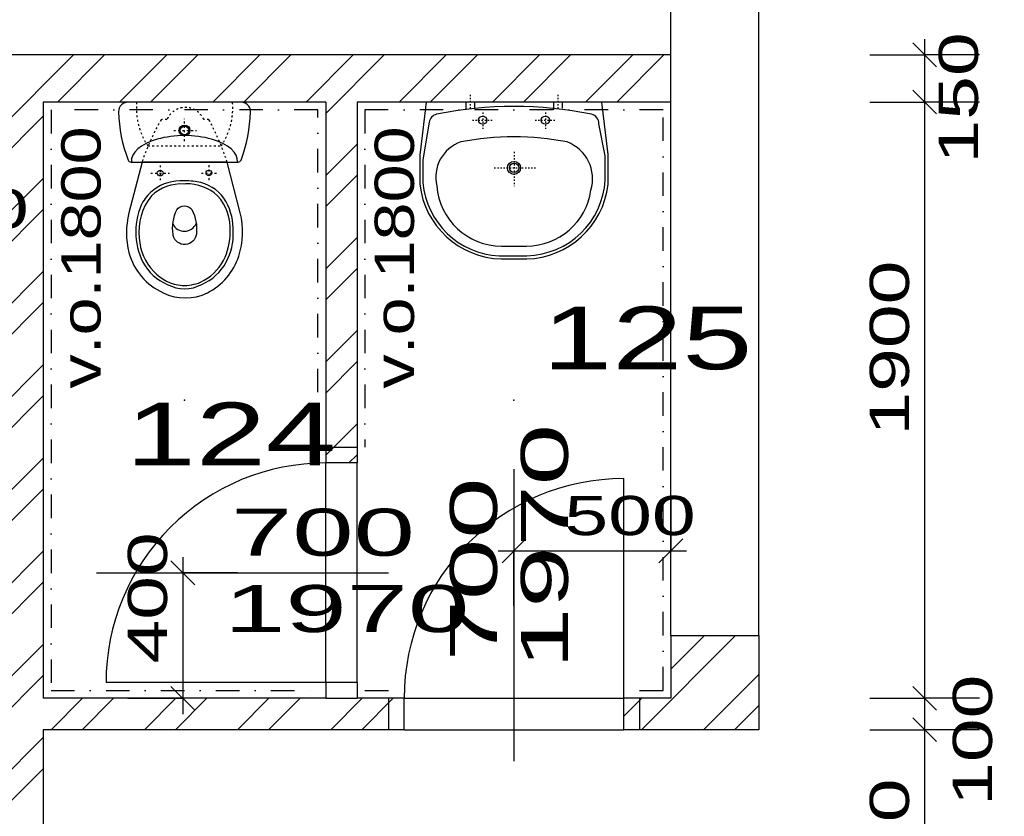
# Model space of a CAD drawing. Extents: x -196363 to 396902, y -489949 to -260582.
# Tile 195 of 256: x 225975 to 229113, y -375729 to -373191. Entities that reach past the tile are written whole.
import ezdxf

# ---------------------------------------------------------------- set-up
doc = ezdxf.new("R2010")
doc.units = 0
doc.header["$MEASUREMENT"] = 0
doc.linetypes.add('DASHED1', pattern=[1, 0.3, -0.4, 0.3])
doc.linetypes.add('DOTDASH', pattern=[1, 0.3, -0.2, 0, -0.2, 0.3])
for name, color, linetype in [('dvere', 1, 'Continuous'), ('koty', 1, 'Continuous'), ('navrh', 2, 'Continuous'), ('noszdiv', 1, 'Continuous'), ('obklady', 14, 'Continuous'), ('popdver', 6, 'Continuous'), ('srafy', 8, 'Continuous'), ('zarpred', 5, 'Continuous')]:
    doc.layers.add(name, color=color, linetype=linetype)
doc.styles.add('SPIRITTXTSTYLE1', font='ROMAN')
doc.styles.add('SPIRITTXTSTYLE2', font='txt')
doc.dimstyles.new('SPIRITSTYLE609', dxfattribs={"dimtxt": 125, "dimasz": 12.7, "dimexe": 175, "dimexo": 377.450012, "dimgap": 50, "dimtad": 1, "dimdec": 3, "dimzin": 0, "dimdsep": 46, "dimlunit": 7, "dimtxsty": 'SPIRITTXTSTYLE1', "dimblk1": '_TICKMARKS609', "dimblk2": '_TICKMARKS609', "dimsah": 1, "dimcen": 0.09, "dimdle": 50, "dimclrd": 1, "dimclre": 1, "dimclrt": 1, "dimadec": 0, "dimazin": 0, "dimtfac": 1, "dimtdec": 4, "dimtofl": 0, "dimtmove": 1, "dimatfit": 0, "dimfxl": 0, "dimtolj": 1, "dimtzin": 0, "dimarcsym": 0})
doc.dimstyles.new('SPIRITSTYLE610', dxfattribs={"dimtxt": 125, "dimasz": 12.7, "dimexe": 175, "dimexo": 549.371277, "dimgap": 50, "dimtad": 1, "dimdec": 3, "dimzin": 0, "dimdsep": 46, "dimlunit": 7, "dimtxsty": 'SPIRITTXTSTYLE1', "dimblk1": '_TICKMARKS610', "dimblk2": '_TICKMARKS610', "dimsah": 1, "dimcen": 0.09, "dimdle": 50, "dimclrd": 1, "dimclre": 1, "dimclrt": 1, "dimadec": 0, "dimazin": 0, "dimtfac": 1, "dimtdec": 4, "dimtofl": 0, "dimtmove": 1, "dimatfit": 0, "dimfxl": 0, "dimtolj": 1, "dimtzin": 0, "dimarcsym": 0})
doc.dimstyles.new('SPIRITSTYLE616', dxfattribs={"dimtxt": 125, "dimasz": 12.7, "dimexe": 175, "dimexo": 781.171082, "dimgap": 50, "dimtad": 1, "dimdec": 3, "dimzin": 0, "dimdsep": 46, "dimlunit": 7, "dimtxsty": 'SPIRITTXTSTYLE1', "dimblk1": '_TICKMARKS616', "dimblk2": '_TICKMARKS616', "dimsah": 1, "dimcen": 0.09, "dimdle": 50, "dimclrd": 1, "dimclre": 1, "dimclrt": 1, "dimadec": 0, "dimazin": 0, "dimtfac": 1, "dimtdec": 4, "dimtofl": 0, "dimtmove": 1, "dimatfit": 0, "dimfxl": 0, "dimtolj": 1, "dimtzin": 0, "dimarcsym": 0})
doc.dimstyles.new('SPIRITSTYLE617', dxfattribs={"dimtxt": 125, "dimasz": 12.7, "dimexe": 175, "dimexo": 568.669312, "dimgap": 50, "dimtad": 1, "dimdec": 3, "dimzin": 0, "dimdsep": 46, "dimlunit": 7, "dimtxsty": 'SPIRITTXTSTYLE1', "dimblk1": '_TICKMARKS617', "dimblk2": '_TICKMARKS617', "dimsah": 1, "dimcen": 0.09, "dimdle": 50, "dimclrd": 1, "dimclre": 1, "dimclrt": 1, "dimadec": 0, "dimazin": 0, "dimtfac": 1, "dimtdec": 4, "dimtofl": 0, "dimtmove": 1, "dimatfit": 0, "dimfxl": 0, "dimtolj": 1, "dimtzin": 0, "dimarcsym": 0})
doc.dimstyles.new('SPIRITSTYLE618', dxfattribs={"dimtxt": 125, "dimasz": 12.7, "dimexe": 175, "dimexo": 633.657593, "dimgap": 50, "dimtad": 1, "dimdec": 3, "dimzin": 0, "dimdsep": 46, "dimlunit": 7, "dimtxsty": 'SPIRITTXTSTYLE1', "dimblk1": '_TICKMARKS618', "dimblk2": '_TICKMARKS618', "dimsah": 1, "dimcen": 0.09, "dimdle": 50, "dimclrd": 1, "dimclre": 1, "dimclrt": 1, "dimadec": 0, "dimazin": 0, "dimtfac": 1, "dimtdec": 4, "dimtofl": 0, "dimtmove": 1, "dimatfit": 0, "dimfxl": 0, "dimtolj": 1, "dimtzin": 0, "dimarcsym": 0})
doc.dimstyles.new('SPIRITSTYLE619', dxfattribs={"dimtxt": 125, "dimasz": 12.7, "dimexe": 175, "dimexo": 311.246277, "dimgap": 50, "dimtad": 1, "dimdec": 3, "dimzin": 0, "dimdsep": 46, "dimlunit": 7, "dimtxsty": 'SPIRITTXTSTYLE1', "dimblk1": '_TICKMARKS619', "dimblk2": '_TICKMARKS619', "dimsah": 1, "dimcen": 0.09, "dimdle": 50, "dimclrd": 1, "dimclre": 1, "dimclrt": 1, "dimadec": 0, "dimazin": 0, "dimtfac": 1, "dimtdec": 4, "dimtofl": 0, "dimtmove": 1, "dimatfit": 0, "dimfxl": 0, "dimtolj": 1, "dimtzin": 0, "dimarcsym": 0})
doc.dimstyles.new('SPIRITSTYLE648', dxfattribs={"dimtxt": 125, "dimasz": 12.7, "dimexe": 175, "dimexo": 85.722069, "dimgap": 50, "dimtad": 1, "dimdec": 3, "dimzin": 0, "dimdsep": 46, "dimlunit": 7, "dimtxsty": 'SPIRITTXTSTYLE1', "dimblk1": '_TICKMARKS648', "dimblk2": '_TICKMARKS648', "dimsah": 1, "dimcen": 0.09, "dimdle": 50, "dimclrd": 1, "dimclre": 1, "dimclrt": 1, "dimadec": 0, "dimazin": 0, "dimtfac": 1, "dimtdec": 4, "dimtofl": 0, "dimtmove": 1, "dimatfit": 0, "dimfxl": 0, "dimtolj": 1, "dimtzin": 0, "dimarcsym": 0})
doc.dimstyles.new('SPIRITSTYLE649', dxfattribs={"dimtxt": 125, "dimasz": 12.7, "dimexe": 175, "dimexo": 108.071091, "dimgap": 50, "dimtad": 1, "dimdec": 3, "dimzin": 0, "dimdsep": 46, "dimlunit": 7, "dimtxsty": 'SPIRITTXTSTYLE1', "dimblk1": '_TICKMARKS649', "dimblk2": '_TICKMARKS649', "dimsah": 1, "dimcen": 0.09, "dimdle": 50, "dimclrd": 1, "dimclre": 1, "dimclrt": 1, "dimadec": 0, "dimazin": 0, "dimtfac": 1, "dimtdec": 4, "dimtofl": 0, "dimtmove": 1, "dimatfit": 0, "dimfxl": 0, "dimtolj": 1, "dimtzin": 0, "dimarcsym": 0})
doc.dimstyles.new('SPIRITSTYLE650', dxfattribs={"dimtxt": 125, "dimasz": 12.7, "dimexe": 175, "dimexo": -24.28672, "dimgap": 50, "dimtad": 1, "dimdec": 3, "dimzin": 0, "dimdsep": 46, "dimlunit": 7, "dimtxsty": 'SPIRITTXTSTYLE1', "dimblk1": '_TICKMARKS650', "dimblk2": '_TICKMARKS650', "dimsah": 1, "dimcen": 0.09, "dimdle": 50, "dimclrd": 1, "dimclre": 1, "dimclrt": 1, "dimadec": 0, "dimazin": 0, "dimtfac": 1, "dimtdec": 4, "dimtofl": 0, "dimtmove": 1, "dimatfit": 0, "dimfxl": 0, "dimtolj": 1, "dimtzin": 0, "dimarcsym": 0})
pattern_1 = [(45, (582227.31, -258968), (-148.49243, 148.49243), []), (45, (582326.31, -258968), (-148.49243, 148.49243), [])]

# ---------------------------------------------------------------- blocks, each defined once
blk = doc.blocks.new('_TICKMARKS609')
at = {"color": 1, "linetype": 'Continuous'}
blk.add_line((-3, -3), (3, 3), dxfattribs=at)
blk = doc.blocks.new('*D1503')
at = {"color": 1, "linetype": 'Continuous', "ltscale": 300}
for p, q in [((225900.359375, -372725.46875, 1723.800049), (225900.359375, -372900.46875, 1723.800049)), ((226050.359375, -372725.46875, 1723.800049), (226050.359375, -372900.46875, 1723.800049)), ((225850.359375, -372900.46875, 1723.800049), (226100.359375, -372900.46875, 1723.800049)), ((225900.359375, -373075.46875, 1723.800049), (225900.359375, -372900.46875, 1723.800049)), ((226050.359375, -373075.46875, 1723.800049), (226050.359375, -372900.46875, 1723.800049))]:
    blk.add_line(p, q, dxfattribs=at)
at = {"color": 1, "linetype": 'Continuous', "ltscale": 300, "xscale": 12.69999980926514, "yscale": 12.69999980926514, "zscale": 12.69999980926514, "rotation": 180.0000050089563}
blk.add_blockref('_TICKMARKS609', (225900.359375, -372900.46875, 1723.800049), dxfattribs=at)
at = {"color": 1, "linetype": 'Continuous', "ltscale": 300, "xscale": 12.69999980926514, "yscale": 12.69999980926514, "zscale": 12.69999980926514}
blk.add_blockref('_TICKMARKS609', (226050.359375, -372900.46875, 1723.800049), dxfattribs=at)
at = {"color": 1, "linetype": 'Continuous', "ltscale": 300, "style": 'SPIRITTXTSTYLE1', "width": 1.5}
blk.add_text('150', height=125, dxfattribs=at).set_placement((225693.734375, -373031.65625, 1723.800049))
blk = doc.blocks.new('*D1504')
at = {"color": 1, "linetype": 'Continuous', "ltscale": 300}
for p, q in [((226050.359375, -372725.46875, 1723.800049), (226050.359375, -372900.46875, 1723.800049)), ((226950.359375, -372725.46875, 1723.800049), (226950.359375, -372900.46875, 1723.800049)), ((226000.34375, -372900.46875, 1723.800049), (227000.375, -372900.46875, 1723.800049)), ((226050.359375, -373075.46875, 1723.800049), (226050.359375, -372900.46875, 1723.800049)), ((226950.359375, -373075.46875, 1723.800049), (226950.359375, -372900.46875, 1723.800049))]:
    blk.add_line(p, q, dxfattribs=at)
at = {"color": 1, "linetype": 'Continuous', "ltscale": 300, "xscale": 12.69999980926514, "yscale": 12.69999980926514, "zscale": 12.69999980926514, "rotation": 180.0000050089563}
blk.add_blockref('_TICKMARKS609', (226050.359375, -372900.46875, 1723.800049), dxfattribs=at)
at = {"color": 1, "linetype": 'Continuous', "ltscale": 300, "xscale": 12.69999980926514, "yscale": 12.69999980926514, "zscale": 12.69999980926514}
blk.add_blockref('_TICKMARKS609', (226950.359375, -372900.46875, 1723.800049), dxfattribs=at)
at = {"color": 1, "linetype": 'Continuous', "ltscale": 300, "style": 'SPIRITTXTSTYLE1', "width": 1.5}
blk.add_text('900', height=125, dxfattribs=at).set_placement((226411.0625, -372850.5, 1723.800049))
blk = doc.blocks.new('*D1505')
at = {"color": 1, "linetype": 'Continuous', "ltscale": 300}
for p, q in [((226950.359375, -372725.46875, 1723.800049), (226950.359375, -372900.46875, 1723.800049)), ((227050.359375, -372725.46875, 1723.800049), (227050.359375, -372900.46875, 1723.800049)), ((226900.359375, -372900.46875, 1723.800049), (227100.359375, -372900.46875, 1723.800049)), ((226950.359375, -373075.46875, 1723.800049), (226950.359375, -372900.46875, 1723.800049)), ((227050.359375, -373075.46875, 1723.800049), (227050.359375, -372900.46875, 1723.800049))]:
    blk.add_line(p, q, dxfattribs=at)
at = {"color": 1, "linetype": 'Continuous', "ltscale": 300, "xscale": 12.69999980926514, "yscale": 12.69999980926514, "zscale": 12.69999980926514, "rotation": 180.0000050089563}
blk.add_blockref('_TICKMARKS609', (226950.359375, -372900.46875, 1723.800049), dxfattribs=at)
at = {"color": 1, "linetype": 'Continuous', "ltscale": 300, "xscale": 12.69999980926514, "yscale": 12.69999980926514, "zscale": 12.69999980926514}
blk.add_blockref('_TICKMARKS609', (227050.359375, -372900.46875, 1723.800049), dxfattribs=at)
at = {"color": 1, "linetype": 'Continuous', "ltscale": 300, "style": 'SPIRITTXTSTYLE1', "width": 1.5}
blk.add_text('100', height=125, dxfattribs=at).set_placement((226750.953125, -373049.5625, 1723.800049))
blk = doc.blocks.new('*D1506')
at = {"color": 1, "linetype": 'Continuous', "ltscale": 300}
for p, q in [((227050.359375, -372725.46875, 1723.800049), (227050.359375, -372900.46875, 1723.800049)), ((228050.359375, -372725.46875, 1723.800049), (228050.359375, -372900.46875, 1723.800049)), ((227000.34375, -372900.46875, 1723.800049), (228100.359375, -372900.46875, 1723.800049)), ((227050.359375, -373075.46875, 1723.800049), (227050.359375, -372900.46875, 1723.800049)), ((228050.359375, -373075.46875, 1723.800049), (228050.359375, -372900.46875, 1723.800049))]:
    blk.add_line(p, q, dxfattribs=at)
at = {"color": 1, "linetype": 'Continuous', "ltscale": 300, "xscale": 12.69999980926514, "yscale": 12.69999980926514, "zscale": 12.69999980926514, "rotation": 180.0000050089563}
blk.add_blockref('_TICKMARKS609', (227050.359375, -372900.46875, 1723.800049), dxfattribs=at)
at = {"color": 1, "linetype": 'Continuous', "ltscale": 300, "xscale": 12.69999980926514, "yscale": 12.69999980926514, "zscale": 12.69999980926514}
blk.add_blockref('_TICKMARKS609', (228050.359375, -372900.46875, 1723.800049), dxfattribs=at)
at = {"color": 1, "linetype": 'Continuous', "ltscale": 300, "style": 'SPIRITTXTSTYLE1', "width": 1.5}
blk.add_text('1000', height=125, dxfattribs=at).set_placement((227437.28125, -372850.5, 1723.800049))
blk = doc.blocks.new('_TICKMARKS610')
at = {"color": 1, "linetype": 'Continuous'}
blk.add_line((-3, -3), (3, 3), dxfattribs=at)
blk = doc.blocks.new('*D1507')
at = {"color": 1, "linetype": 'Continuous', "ltscale": 300}
for p, q in [((223770.359375, -372403.5625, 1723.800049), (223770.359375, -372578.5625, 1723.800049)), ((228050.359375, -372403.5625, 1723.800049), (228050.359375, -372578.5625, 1723.800049)), ((223720.34375, -372578.5625, 1723.800049), (228100.359375, -372578.5625, 1723.800049)), ((223770.359375, -372753.5625, 1723.800049), (223770.359375, -372578.5625, 1723.800049)), ((228050.359375, -372753.5625, 1723.800049), (228050.359375, -372578.5625, 1723.800049))]:
    blk.add_line(p, q, dxfattribs=at)
at = {"color": 1, "linetype": 'Continuous', "ltscale": 300, "xscale": 12.69999980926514, "yscale": 12.69999980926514, "zscale": 12.69999980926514, "rotation": 180.0000050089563}
blk.add_blockref('_TICKMARKS610', (223770.359375, -372578.5625, 1723.800049), dxfattribs=at)
at = {"color": 1, "linetype": 'Continuous', "ltscale": 300, "xscale": 12.69999980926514, "yscale": 12.69999980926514, "zscale": 12.69999980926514}
blk.add_blockref('_TICKMARKS610', (228050.359375, -372578.5625, 1723.800049), dxfattribs=at)
at = {"color": 1, "linetype": 'Continuous', "ltscale": 300, "style": 'SPIRITTXTSTYLE1', "width": 1.5}
blk.add_text('4280', height=125, dxfattribs=at).set_placement((225791.3125, -372528.59375, 1723.800049))
blk = doc.blocks.new('_TICKMARKS616')
at = {"color": 1, "linetype": 'Continuous'}
blk.add_line((-3, -3), (3, 3), dxfattribs=at)
blk = doc.blocks.new('*D1521')
at = {"color": 1, "linetype": 'Continuous', "ltscale": 300}
for p, q in [((228859.015625, -376702.9375, 1723.800049), (228859.015625, -375402.9375, 1723.800049)), ((228684.015625, -375452.9375, 1723.800049), (228859.015625, -375452.9375, 1723.800049)), ((229034.015625, -375452.9375, 1723.800049), (228859.015625, -375452.9375, 1723.800049)), ((228684.015625, -376652.9375, 1723.800049), (228859.015625, -376652.9375, 1723.800049)), ((229034.015625, -376652.9375, 1723.800049), (228859.015625, -376652.9375, 1723.800049))]:
    blk.add_line(p, q, dxfattribs=at)
at = {"color": 1, "linetype": 'Continuous', "ltscale": 300, "xscale": 12.69999980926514, "yscale": 12.69999980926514, "zscale": 12.69999980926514}
for p, rotation in [((228859.015625, -375452.9375, 1723.800049), 90.00000250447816), ((228859.015625, -376652.9375, 1723.800049), 270.0000006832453)]:
    blk.add_blockref('_TICKMARKS616', p, dxfattribs=dict(at, rotation=rotation))
at = {"color": 1, "linetype": 'Continuous', "ltscale": 300, "style": 'SPIRITTXTSTYLE1', "width": 1.5}
blk.add_text('1200', height=125, rotation=90.000002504, dxfattribs=at).set_placement((228809.03125, -376166, 1723.800049))
blk = doc.blocks.new('_TICKMARKS617')
at = {"color": 1, "linetype": 'Continuous'}
blk.add_line((-3, -3), (3, 3), dxfattribs=at)
blk = doc.blocks.new('*D1522')
at = {"color": 1, "linetype": 'Continuous', "ltscale": 300}
for p, q in [((228859.015625, -375502.9375, 1723.800049), (228859.015625, -375302.9375, 1723.800049)), ((228684.015625, -375352.9375, 1723.800049), (228859.015625, -375352.9375, 1723.800049)), ((229034.015625, -375352.9375, 1723.800049), (228859.015625, -375352.9375, 1723.800049)), ((228684.015625, -375452.9375, 1723.800049), (228859.015625, -375452.9375, 1723.800049)), ((229034.015625, -375452.9375, 1723.800049), (228859.015625, -375452.9375, 1723.800049))]:
    blk.add_line(p, q, dxfattribs=at)
at = {"color": 1, "linetype": 'Continuous', "ltscale": 300, "xscale": 12.69999980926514, "yscale": 12.69999980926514, "zscale": 12.69999980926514}
for p, rotation in [((228859.015625, -375352.9375, 1723.800049), 90.00000250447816), ((228859.015625, -375452.9375, 1723.800049), 270.0000006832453)]:
    blk.add_blockref('_TICKMARKS617', p, dxfattribs=dict(at, rotation=rotation))
at = {"color": 1, "linetype": 'Continuous', "ltscale": 300, "style": 'SPIRITTXTSTYLE1', "width": 1.5}
blk.add_text('100', height=125, rotation=90.000002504, dxfattribs=at).set_placement((229073.640625, -375695.875, 1723.800049))
blk = doc.blocks.new('_TICKMARKS618')
at = {"color": 1, "linetype": 'Continuous'}
blk.add_line((-3, -3), (3, 3), dxfattribs=at)
blk = doc.blocks.new('*D1523')
at = {"color": 1, "linetype": 'Continuous', "ltscale": 300}
for p, q in [((228859.015625, -375402.9375, 1723.800049), (228859.015625, -373402.90625, 1723.800049)), ((228684.015625, -373452.9375, 1723.800049), (228859.015625, -373452.9375, 1723.800049)), ((229034.015625, -373452.9375, 1723.800049), (228859.015625, -373452.9375, 1723.800049)), ((228684.015625, -375352.9375, 1723.800049), (228859.015625, -375352.9375, 1723.800049)), ((229034.015625, -375352.9375, 1723.800049), (228859.015625, -375352.9375, 1723.800049))]:
    blk.add_line(p, q, dxfattribs=at)
at = {"color": 1, "linetype": 'Continuous', "ltscale": 300, "xscale": 12.69999980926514, "yscale": 12.69999980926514, "zscale": 12.69999980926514}
for p, rotation in [((228859.015625, -373452.9375, 1723.800049), 90.00000250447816), ((228859.015625, -375352.9375, 1723.800049), 270.0000006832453)]:
    blk.add_blockref('_TICKMARKS618', p, dxfattribs=dict(at, rotation=rotation))
at = {"color": 1, "linetype": 'Continuous', "ltscale": 300, "style": 'SPIRITTXTSTYLE1', "width": 1.5}
blk.add_text('1900', height=125, rotation=90.000002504, dxfattribs=at).set_placement((228809.03125, -374516.03125, 1723.800049))
blk = doc.blocks.new('*D1524')
at = {"color": 1, "linetype": 'Continuous', "ltscale": 300}
for p, q in [((228859.015625, -373502.9375, 1723.800049), (228859.015625, -373252.9375, 1723.800049)), ((228684.015625, -373302.9375, 1723.800049), (228859.015625, -373302.9375, 1723.800049)), ((229034.015625, -373302.9375, 1723.800049), (228859.015625, -373302.9375, 1723.800049)), ((228684.015625, -373452.9375, 1723.800049), (228859.015625, -373452.9375, 1723.800049)), ((229034.015625, -373452.9375, 1723.800049), (228859.015625, -373452.9375, 1723.800049))]:
    blk.add_line(p, q, dxfattribs=at)
at = {"color": 1, "linetype": 'Continuous', "ltscale": 300, "xscale": 12.69999980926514, "yscale": 12.69999980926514, "zscale": 12.69999980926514}
for p, rotation in [((228859.015625, -373302.9375, 1723.800049), 90.00000250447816), ((228859.015625, -373452.9375, 1723.800049), 270.0000006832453)]:
    blk.add_blockref('_TICKMARKS618', p, dxfattribs=dict(at, rotation=rotation))
at = {"color": 1, "linetype": 'Continuous', "ltscale": 300, "style": 'SPIRITTXTSTYLE1', "width": 1.5}
blk.add_text('150', height=125, rotation=90.000002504, dxfattribs=at).set_placement((229028.828125, -373649.125, 1723.800049))
blk = doc.blocks.new('_TICKMARKS619')
at = {"color": 1, "linetype": 'Continuous'}
blk.add_line((-3, -3), (3, 3), dxfattribs=at)
blk = doc.blocks.new('*D1525')
at = {"color": 1, "linetype": 'Continuous', "ltscale": 300}
for p, q in [((226050.359375, -375764.1875, 1723.800049), (226050.359375, -375939.1875, 1723.800049)), ((228330.34375, -375764.1875, 1723.800049), (228330.34375, -375939.1875, 1723.800049)), ((226000.34375, -375939.1875, 1723.800049), (228380.359375, -375939.1875, 1723.800049)), ((226050.359375, -376114.1875, 1723.800049), (226050.359375, -375939.1875, 1723.800049)), ((228330.34375, -376114.1875, 1723.800049), (228330.34375, -375939.1875, 1723.800049))]:
    blk.add_line(p, q, dxfattribs=at)
at = {"color": 1, "linetype": 'Continuous', "ltscale": 300, "xscale": 12.69999980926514, "yscale": 12.69999980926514, "zscale": 12.69999980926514, "rotation": 180.0000050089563}
blk.add_blockref('_TICKMARKS619', (226050.359375, -375939.1875, 1723.800049), dxfattribs=at)
at = {"color": 1, "linetype": 'Continuous', "ltscale": 300, "xscale": 12.69999980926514, "yscale": 12.69999980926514, "zscale": 12.69999980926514}
blk.add_blockref('_TICKMARKS619', (228330.34375, -375939.1875, 1723.800049), dxfattribs=at)
at = {"color": 1, "linetype": 'Continuous', "ltscale": 300, "style": 'SPIRITTXTSTYLE1', "width": 1.5}
blk.add_text('2280', height=125, dxfattribs=at).set_placement((227071.3125, -375889.1875, 1723.800049))
blk = doc.blocks.new('_TICKMARKS648')
at = {"color": 1, "linetype": 'Continuous'}
blk.add_line((-3, -3), (3, 3), dxfattribs=at)
blk = doc.blocks.new('*D1575')
at = {"color": 1, "linetype": 'Continuous', "ltscale": 300}
for p, q in [((227550.34375, -374708.03125, 1723.800049), (227550.34375, -374883.03125, 1723.800049)), ((228050.359375, -374708.03125, 1723.800049), (228050.359375, -374883.03125, 1723.800049)), ((227500.328125, -374883.03125, 1723.800049), (228100.359375, -374883.03125, 1723.800049)), ((227550.34375, -375058, 1723.800049), (227550.34375, -374883.03125, 1723.800049)), ((228050.359375, -375058, 1723.800049), (228050.359375, -374883.03125, 1723.800049))]:
    blk.add_line(p, q, dxfattribs=at)
at = {"color": 1, "linetype": 'Continuous', "ltscale": 300, "xscale": 12.69999980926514, "yscale": 12.69999980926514, "zscale": 12.69999980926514, "rotation": 180.0000050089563}
blk.add_blockref('_TICKMARKS648', (227550.34375, -374883.03125, 1723.800049), dxfattribs=at)
at = {"color": 1, "linetype": 'Continuous', "ltscale": 300, "xscale": 12.69999980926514, "yscale": 12.69999980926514, "zscale": 12.69999980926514}
blk.add_blockref('_TICKMARKS648', (228050.359375, -374883.03125, 1723.800049), dxfattribs=at)
at = {"color": 1, "linetype": 'Continuous', "ltscale": 300, "style": 'SPIRITTXTSTYLE1', "width": 1.5}
blk.add_text('500', height=125, dxfattribs=at).set_placement((227711.046875, -374833.03125, 1723.800049))
blk = doc.blocks.new('_TICKMARKS649')
at = {"color": 1, "linetype": 'Continuous'}
blk.add_line((-3, -3), (3, 3), dxfattribs=at)
blk = doc.blocks.new('*D1576')
at = {"color": 1, "linetype": 'Continuous', "ltscale": 300}
for p, q in [((225450.375, -373730.34375, 1723.800049), (225450.375, -373905.34375, 1723.800049)), ((225900.359375, -373730.34375, 1723.800049), (225900.359375, -373905.34375, 1723.800049)), ((225400.375, -373905.34375, 1723.800049), (225950.359375, -373905.34375, 1723.800049)), ((225450.375, -374080.34375, 1723.800049), (225450.375, -373905.34375, 1723.800049)), ((225900.359375, -374080.34375, 1723.800049), (225900.359375, -373905.34375, 1723.800049))]:
    blk.add_line(p, q, dxfattribs=at)
at = {"color": 1, "linetype": 'Continuous', "ltscale": 300, "xscale": 12.69999980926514, "yscale": 12.69999980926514, "zscale": 12.69999980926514, "rotation": 180.0000050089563}
blk.add_blockref('_TICKMARKS649', (225450.375, -373905.34375, 1723.800049), dxfattribs=at)
at = {"color": 1, "linetype": 'Continuous', "ltscale": 300, "xscale": 12.69999980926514, "yscale": 12.69999980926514, "zscale": 12.69999980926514}
blk.add_blockref('_TICKMARKS649', (225900.359375, -373905.34375, 1723.800049), dxfattribs=at)
at = {"color": 1, "linetype": 'Continuous', "ltscale": 300, "style": 'SPIRITTXTSTYLE1', "width": 1.5}
blk.add_text('450', height=125, dxfattribs=at).set_placement((225586.078125, -373855.34375, 1723.800049))
blk = doc.blocks.new('_TICKMARKS650')
at = {"color": 1, "linetype": 'Continuous'}
blk.add_line((-3, -3), (3, 3), dxfattribs=at)
blk = doc.blocks.new('*D1577')
at = {"color": 1, "linetype": 'Continuous', "ltscale": 300}
for p, q in [((226494.875, -374902.9375, 1723.800049), (226494.875, -375402.9375, 1723.800049)), ((226319.875, -374952.9375, 1723.800049), (226494.875, -374952.9375, 1723.800049)), ((226669.875, -374952.9375, 1723.800049), (226494.875, -374952.9375, 1723.800049)), ((226319.875, -375352.9375, 1723.800049), (226494.875, -375352.9375, 1723.800049)), ((226669.875, -375352.9375, 1723.800049), (226494.875, -375352.9375, 1723.800049))]:
    blk.add_line(p, q, dxfattribs=at)
at = {"color": 1, "linetype": 'Continuous', "ltscale": 300, "xscale": 12.69999980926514, "yscale": 12.69999980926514, "zscale": 12.69999980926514}
for p, rotation in [((226494.875, -374952.9375, 1723.800049), 90.00000250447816), ((226494.875, -375352.9375, 1723.800049), -90.00000250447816)]:
    blk.add_blockref('_TICKMARKS650', p, dxfattribs=dict(at, rotation=rotation))
at = {"color": 1, "linetype": 'Continuous', "ltscale": 300, "style": 'SPIRITTXTSTYLE1', "width": 1.5}
blk.add_text('400', height=125, rotation=450.000019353, dxfattribs=at).set_placement((226444.890625, -375242.25, 1723.800049))

msp = doc.modelspace()

# ---------------------------------------------------------------- hatches: boundary and pattern name
at = {"layer": 'srafy', "linetype": 'Continuous', "ltscale": 300}
h = msp.add_hatch(dxfattribs=at)
h.set_pattern_fill('ZdivKER', color=8, scale=5.55625, style=0, pattern_type=2)
h.set_pattern_definition(pattern_1)
h.paths.add_polyline_path([(223770.35938, -376652.9375), (223770.35938, -373302.9375), (228050.35938, -373302.9375), (228050.35938, -373452.9375), (227050.35938, -373452.9375), (227050.35938, -374602.9375), (226950.35938, -374602.9375), (226950.35938, -373452.9375), (226050.35938, -373452.9375), (226050.35938, -375352.9375), (226950.35938, -375352.9375), (226950.35938, -375302.9375), (227050.35938, -375302.9375), (227050.35938, -375352.9375), (227200.34375, -375352.9375), (227200.34375, -375452.9375), (226050.35938, -375452.9375), (226050.35938, -376652.9375), (225900.35938, -376652.9375), (225900.35938, -374452.90625), (225800.375, -374452.90625), (225800.375, -374352.90625), (225900.35938, -374352.90625), (225900.35938, -373452.9375), (223920.34375, -373452.9375), (223920.34375, -374352.90625), (225100.35938, -374352.90625), (225100.35938, -374452.90625), (223920.34375, -374452.90625), (223920.34375, -375352.9375), (224920.34375, -375352.9375), (224920.34375, -375452.9375), (223920.34375, -375452.9375), (223920.34375, -376652.9375)], flags=0)
h = msp.add_hatch(dxfattribs=at)
h.set_pattern_fill('ZdivKER', color=8, scale=5.55625, style=0, pattern_type=2)
h.set_pattern_definition(pattern_1)
h.paths.add_polyline_path([(228330.34375, -375452.9375), (228330.34375, -375152.9375), (228050.35938, -375152.9375), (228050.35938, -375352.9375), (227900.32812, -375352.9375), (227900.32812, -375452.9375)], flags=0)

# ---------------------------------------------------------------- linework, layer by layer
at = {"layer": 'dvere', "color": 1, "linetype": 'Continuous', "ltscale": 304.799988}
for p, q in [((226950.35938, -374552.9375), (227050.35938, -374552.9375)), ((226950.35938, -375352.9375), (227050.375, -375352.9375)), ((227150.34375, -375352.9375), (227150.34375, -375452.96875)), ((227950.34375, -375352.9375), (227950.34375, -375452.96875))]:
    msp.add_line(p, q, dxfattribs=at)
at = {"layer": 'dvere', "color": 1, "linetype": 'Continuous', "ltscale": 300}
for p, q in [((226950.35938, -375302.9375), (226950.35938, -374602.9375)), ((227050.375, -375302.9375), (227050.35938, -374602.9375)), ((227200.34375, -375352.9375), (227900.32812, -375352.9375)), ((227200.34375, -375452.96875), (227900.32812, -375452.96875))]:
    msp.add_line(p, q, dxfattribs=at)
at = {"layer": 'dvere', "color": 7, "linetype": 'Continuous', "ltscale": 300}
for p, q in [((227900.32812, -375352.9375, 900), (227900.32812, -374652.96875, 900)), ((226950.35938, -375302.9375, 900), (226250.375, -375302.9375, 900))]:
    msp.add_line(p, q, dxfattribs=at)
for centre, radius, start in [((226950.35938, -375302.9375, 900), 699.98822, 90.0000025), ((227900.32812, -375352.9375, 900), 699.98828, 90.00000933)]:
    msp.add_arc(centre, radius, start, 180.00000501, dxfattribs=at)
for p in [(226950.35938, -374952.9375, 900), (227550.34375, -375352.9375, 900)]:
    msp.add_point(p, dxfattribs=at)
at = {"layer": 'dvere', "color": 15, "linetype": 'Continuous', "ltscale": 250}
for p in [(227050.35938, -374952.9375), (227550.34375, -375452.96875)]:
    msp.add_point(p, dxfattribs=at)
at = {"layer": 'navrh', "color": 2, "linetype": 'Continuous', "ltscale": 300}
for p, q in [((228050.35938, -373302.9375, 900), (223770.35938, -373302.9375, 900)), ((226950.35938, -373452.9375, 900), (226050.35938, -373452.9375, 900)), ((226050.35938, -373452.9375, 900), (226050.35938, -375352.9375, 900)), ((226950.35938, -373452.9375, 900), (226950.35938, -374602.9375, 900)), ((228050.35938, -373452.9375, 900), (227050.35938, -373452.9375, 900)), ((227050.35938, -373452.9375, 900), (227050.35938, -374602.9375, 900)), ((227050.35938, -374602.9375, 900), (226950.35938, -374602.9375, 900)), ((228050.35938, -375152.9375, 900), (228050.35938, -375352.9375, 900)), ((228330.34375, -375152.9375, 900), (228330.34375, -375452.9375, 900)), ((227050.35938, -375302.9375, 900), (226950.35938, -375302.9375, 900)), ((226950.35938, -375302.9375, 900), (226950.35938, -375352.9375, 900)), ((227050.35938, -375302.9375, 900), (227050.35938, -375352.9375, 900)), ((226950.35938, -375352.9375, 900), (226050.35938, -375352.9375, 900)), ((227200.34375, -375352.9375, 900), (227050.35938, -375352.9375, 900)), ((227200.34375, -375452.9375, 900), (227200.34375, -375352.9375, 900)), ((227900.32812, -375452.9375, 900), (227900.32812, -375352.9375, 900)), ((228050.35938, -375352.9375, 900), (227900.32812, -375352.9375, 900)), ((227200.34375, -375452.9375, 900), (226050.35938, -375452.9375, 900)), ((226050.35938, -375452.9375, 900), (226050.35938, -376652.9375, 900)), ((228330.34375, -375452.9375, 900), (227900.32812, -375452.9375, 900))]:
    msp.add_line(p, q, dxfattribs=at)
at = {"layer": 'noszdiv', "color": 1, "linetype": 'Continuous', "ltscale": 300}
for p, q in [((228050.35938, -373302.9375, 900), (228050.35938, -373107.9375, 900)), ((228330.34375, -375152.9375, 900), (228330.34375, -373107.9375, 900)), ((228050.35938, -373452.9375, 900), (228050.35938, -373302.9375, 900)), ((228050.35938, -375152.9375, 900), (228050.35938, -373452.9375, 900)), ((228050.35938, -375152.9375, 900), (228330.34375, -375152.9375, 900))]:
    msp.add_line(p, q, dxfattribs=at)
at = {"layer": 'obklady', "color": 14, "linetype": 'DOTDASH', "ltscale": 250}
for p, q in [((226925.35938, -373477.9375, 4347.59961), (226075.35938, -373477.9375, 4347.59961)), ((226075.35938, -373477.9375, 4347.59961), (226075.35938, -375327.9375, 4347.59961)), ((226925.35938, -374552.9375, 4347.59961), (226925.35938, -373477.9375, 4347.59961)), ((228025.34375, -373477.9375, 4347.59961), (227075.35938, -373477.9375, 4347.59961)), ((227075.35938, -373477.9375, 4347.59961), (227075.35938, -374552.9375, 4347.59961)), ((228025.34375, -375327.9375, 4347.59961), (228025.34375, -373477.9375, 4347.59961)), ((226075.35938, -375327.9375, 4347.59961), (226925.35938, -375327.9375, 4347.59961)), ((227075.35938, -375327.9375, 4347.59961), (227150.34375, -375327.9375, 4347.59961)), ((227950.34375, -375327.9375, 4347.59961), (228025.34375, -375327.9375, 4347.59961))]:
    msp.add_line(p, q, dxfattribs=at)
for p in [(226500.35938, -374402.9375, 4347.59961), (227550.34375, -374402.9375, 4347.59961)]:
    msp.add_point(p, dxfattribs=at)
at = {"layer": 'popdver', "color": 6, "linetype": 'Continuous', "ltscale": 250}
for p, q in [((227550.34375, -374622.28125), (227550.34375, -375553.15625)), ((226219.71875, -374952.9375), (227150.59375, -374952.9375))]:
    msp.add_line(p, q, dxfattribs=at)
at = {"layer": 'popdver', "color": 6, "linetype": 'Continuous', "ltscale": 304.799988}
for p in [(226950.35938, -374952.9375), (227550.34375, -375352.9375)]:
    msp.add_point(p, dxfattribs=at)
at = {"layer": 'popdver', "color": 6, "linetype": 'Continuous', "ltscale": 250}
for p in [(226950.35938, -374952.9375), (227550.34375, -375352.9375)]:
    msp.add_point(p, dxfattribs=at)
at = {"layer": 'zarpred', "color": 8, "linetype": 'DASHED1', "ltscale": 14.000001}
for p, q in [((227410.9375, -373429.875), (227410.9375, -373477.8125)), ((227690.34375, -373429.875), (227690.34375, -373477.8125)), ((227450.67188, -373486.03125), (227450.67188, -373538.0625)), ((227650.35938, -373486.03125), (227650.35938, -373538.0625)), ((227417.8125, -373510.6875), (227483.51562, -373510.6875)), ((227617.48438, -373510.6875), (227683.21875, -373510.6875)), ((227550.64062, -373612), (227550.64062, -373721.53125)), ((227487.64062, -373662.6875), (227619.09375, -373662.6875))]:
    msp.add_line(p, q, dxfattribs=at)
at = {"layer": 'zarpred', "color": 8, "linetype": 'Continuous'}
for p, q in [((227396.70312, -373453.15625), (227396.70312, -373477.8125)), ((227424.10938, -373453.15625), (227424.10938, -373472.46875)), ((227676.09375, -373453.15625), (227676.09375, -373477.8125)), ((227703.48438, -373453.15625), (227703.48438, -373472.46875))]:
    msp.add_line(p, q, dxfattribs=at)
at = {"layer": 'zarpred', "color": 8, "linetype": 'DASHED1', "ltscale": 20}
for p, q in [((226500.85938, -373577.3125), (226500.85938, -373506.03125)), ((226465.98438, -373543.375), (226539.10938, -373543.375)), ((226422.875, -373654.9375), (226422.875, -373701.8125)), ((226578.17188, -373654), (226578.17188, -373703.6875)), ((226392.85938, -373679.3125), (226452.85938, -373679.3125)), ((226554.14062, -373679.3125), (226606.625, -373679.3125))]:
    msp.add_line(p, q, dxfattribs=at)
at = {"layer": 'zarpred', "color": 5, "linetype": 'Continuous', "ltscale": 7}
for points in [[(226323.15625, -373453.59375, 0.4484928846), (226290.53125, -373484.3125, 0.0834908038), (226320.67188, -373637.84375, 0.3122022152), (226330.04688, -373644.3125), (226671.3125, -373644.3125, 0.3121754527), (226680.65625, -373637.84375, 0.0834882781), (226710.79688, -373484.3125, 0.4484928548), (226678.15625, -373453.59375)], [(226365.09375, -373644.3125), (226323.40625, -373806.28125, 0.120198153), (226323.10938, -373932.6875, 0.2239549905), (226432.5, -374060.78125, 0.2338795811), (226573.82812, -374060.78125, 0.1979395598), (226673.625, -373943.75, 0.1401719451), (226677.9375, -373806.28125), (226636.39062, -373644.3125)], [(226498.32812, -373704.375, 0.1740990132), (226402.3125, -373732.375, 0.0907895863), (226368.21875, -373770.8125, 0.1244630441), (226345.375, -373866.78125, 0.1129211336), (226367.95312, -373962.84375, 0.1750533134), (226445.78125, -374033.90625, 0.2588111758), (226555.53125, -374033.90625, 0.171882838), (226633.40625, -373962.84375, 0.1320878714), (226655.95312, -373866.78125, 0.1303286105), (226633.10938, -373770.8125, 0.2067324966), (226552.84375, -373709.84375, 0.0655918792), (226502, -373704.375)]]:
    msp.add_lwpolyline(points, format="xyb", close=True, dxfattribs=at)
at = {"layer": 'zarpred', "color": 8, "linetype": 'DASHED1', "ltscale": 20}
for points in [[(226347.85938, -373453.46875, 0.1706822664), (226383.84375, -373593), (226617.48438, -373593, 0.1706821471), (226653.5, -373453.46875)], [(226364.95312, -373644.3125, -0.0494554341), (226426.09375, -373509.3125, -0.0545248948), (226444.82812, -373509, -0.6626927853), (226561.75, -373508.4375, -0.0762061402), (226578.17188, -373509.3125, -0.0001383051), (226578.625, -373509.59375, -0.0431798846), (226636.39062, -373644.3125)]]:
    msp.add_lwpolyline(points, format="xyb", close=True, dxfattribs=at)
at = {"layer": 'zarpred', "color": 5, "linetype": 'Continuous'}
for points in [[(227270.34375, -373452.9375), (227250.75, -373622.5625), (227250.35938, -373714.90625, 0.3735613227), (227509.5625, -373952.90625), (227509.5625, -373952.90625), (227591.17188, -373952.90625, 0.3724052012), (227850.35938, -373715.71875), (227850.35938, -373715.71875), (227850.5, -373619.75), (227830.34375, -373452.9375)], [(227590.32812, -373912, 0.3708738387), (227795.73438, -373734.125, 0.3916131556), (227719.85938, -373580.21875, 0.0969293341), (227380.82812, -373580.21875, 0.3847571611), (227304.15625, -373719.96875, 0.3922860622), (227510.90625, -373912), (227510.90625, -373912)]]:
    msp.add_lwpolyline(points, format="xyb", close=True, dxfattribs=at)
at = {"layer": 'zarpred', "color": 8, "linetype": 'Continuous'}
msp.add_lwpolyline([(227591.01562, -373942.625, 0.3915576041), (227840.90625, -373701.65625), (227840.90625, -373701.65625), (227840.35938, -373624.5625), (227821.20312, -373522.34375, 0.3566107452), (227797.20312, -373492.03125, 0.1005923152), (227303.53125, -373492.03125, 0.3243051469), (227280.46875, -373516.875), (227280.46875, -373516.875), (227260.32812, -373636.6875), (227260.32812, -373710.09375, 0.3749197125), (227502.71875, -373943.03125), (227502.71875, -373943.03125)], format="xyb", close=True, dxfattribs=at)
at = {"layer": 'zarpred', "color": 8, "linetype": 'Continuous', "ltscale": 7}
for points in [[(226498.92188, -373714.1875, 0.2065757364), (226395.39062, -373751.71875, 0.205236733), (226356.375, -373887.09375, 0.1817712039), (226402.42188, -373992.65625, 0.1942552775), (226492.8125, -374037.1875, 0.1107989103), (226551.95312, -374026.875, 0.1518451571), (226624.5625, -373958.15625, 0.116294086), (226645.96875, -373866.8125, 0.2009926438), (226605.95312, -373751.71875, 0.1941405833), (226505.07812, -373713.5625)], [(226463.9375, -373875, -0.1475904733), (226476.04688, -373796.0625, -0.509097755), (226524.09375, -373795.8125, -0.1502406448), (226538.23438, -373873.46875, -0.8275521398), (226464.09375, -373878.71875)]]:
    msp.add_lwpolyline(points, format="xyb", close=True, dxfattribs=at)
msp.add_lwpolyline([(226463.25, -373841.90625, 0.6348764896), (226537.90625, -373839.84375)], format="xyb", dxfattribs=at)
at = {"layer": 'zarpred', "color": 8, "linetype": 'Continuous'}
for centre, radius in [((227450.35938, -373510.6875), 12.93063), ((227650.0625, -373510.6875), 12.93063), ((227550.64062, -373662.6875), 14.78058)]:
    msp.add_circle(centre, radius, dxfattribs=at)
at = {"layer": 'zarpred', "color": 5, "linetype": 'Continuous', "ltscale": 7}
msp.add_circle((226500.65625, -373543.375), 17.09324, dxfattribs=at)
at = {"layer": 'zarpred', "color": 8, "linetype": 'Continuous', "ltscale": 7}
for centre, radius in [((226500.65625, -373543.375), 13.6038), ((226422.875, -373679.3125), 9.27465), ((226578.17188, -373678.84375), 8.90025)]:
    msp.add_circle(centre, radius, dxfattribs=at)
at = {"layer": 'zarpred', "color": 5, "linetype": 'Continuous'}
msp.add_circle((227550.34375, -373662.9375), 20.87694, dxfattribs=at)
at = {"layer": 'zarpred', "color": 8, "linetype": 'Continuous', "ltscale": 7}
msp.add_ellipse((226500.3125, -373640.6875), major_axis=(-168.8831, -0.00001), ratio=0.4782613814, start_param=9.3802080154, end_param=12.6111326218, dxfattribs=at)

# ---------------------------------------------------------------- texts
at = {"layer": 'koty', "color": 1, "linetype": 'Continuous', "ltscale": 300, "style": 'SPIRITTXTSTYLE2', "width": 1.5}
for s, p in [('125', (227640.53125, -374304.53125, 1723.80005)), ('124', (226313.70312, -374610.53125, 1723.80005))]:
    msp.add_text(s, height=200, dxfattribs=at).set_placement(p)
at = {"layer": 'obklady', "color": 14, "linetype": 'Continuous', "ltscale": 300, "style": 'SPIRITTXTSTYLE1', "width": 1.3}
for p in [(226233.15625, -374365.96875, 1723.80005), (227231.70312, -374365.96875, 1723.80005)]:
    msp.add_text('v.o.1800', height=125.25, rotation=90.0000025, dxfattribs=at).set_placement(p)
at = {"layer": 'popdver', "color": 6, "linetype": 'Continuous', "ltscale": 250, "style": 'SPIRITTXTSTYLE1', "width": 1.75}
for s, p in [('1970', (227722.26562, -375259.65625)), ('700', (227496.21875, -375235.0625))]:
    msp.add_text(s, height=150, rotation=90.0000025, dxfattribs=at).set_placement(p)
for s, p in [('700', (226648.8125, -374898.8125)), ('1970', (226626.98438, -375142))]:
    msp.add_text(s, height=150, dxfattribs=at).set_placement(p)

# ---------------------------------------------------------------- dimensions: what is measured, and where the dimension line sits
at = {"layer": 'koty', "color": 1, "linetype": 'Continuous', "ltscale": 300}
for base, p1, p2, dimstyle, picture, middle in [((223770.35938, -372578.5625, 1723.80005), (223770.35938, -373302.9375, 1723.80005), (228050.35938, -373302.9375, 1723.80005), 'SPIRITSTYLE610', '*D1507', (225910.35938, -372578.5625, 1723.80005)), ((226050.35938, -372900.46875, 1723.80005), (226050.35938, -373452.9375, 1723.80005), (226950.35938, -373452.9375, 1723.80005), 'SPIRITSTYLE609', '*D1504', (226500.35938, -372900.46875, 1723.80005)), ((227050.35938, -372900.46875, 1723.80005), (227050.35938, -373452.9375, 1723.80005), (228050.35938, -373452.9375, 1723.80005), 'SPIRITSTYLE609', '*D1506', (227550.35938, -372900.46875, 1723.80005)), ((225450.375, -373905.34375, 1723.80005), (225450.375, -373622.28125, 1723.80005), (225900.35938, -373622.28125, 1723.80005), 'SPIRITSTYLE649', '*D1576', (225675.375, -373905.34375, 1723.80005)), ((227550.34375, -374883.03125, 1723.80005), (227550.34375, -374622.28125, 1723.80005), (228050.35938, -374622.28125, 1723.80005), 'SPIRITSTYLE648', '*D1575', (227800.34375, -374883.03125, 1723.80005)), ((226050.35938, -375939.1875, 1723.80005), (226050.35938, -375452.9375, 1723.80005), (228330.34375, -375452.9375, 1723.80005), 'SPIRITSTYLE619', '*D1525', (227190.34375, -375939.1875, 1723.80005))]:
    dim = msp.add_linear_dim(base=base, p1=p1, p2=p2, dimstyle=dimstyle, dxfattribs=at)
    dim.commit()
    dim.dimension.update_dxf_attribs({"geometry": picture, "text_midpoint": middle})
for base, p1, p2, picture, middle in [((225900.35938, -372900.46875, 1723.80005), (225900.35938, -373452.9375, 1723.80005), (226050.35938, -373452.9375, 1723.80005), '*D1503', (225842.53125, -373031.65625)), ((226950.35938, -372900.46875, 1723.80005), (226950.35938, -373452.9375, 1723.80005), (227050.35938, -373452.9375, 1723.80005), '*D1505', (226893.8125, -373049.5625))]:
    dim = msp.add_linear_dim(base=base, p1=p1, p2=p2, dimstyle='SPIRITSTYLE609', dxfattribs=at)
    dim.commit()
    dim.dimension.update_dxf_attribs({"geometry": picture, "text_midpoint": middle, "dimtype": 160})
for base, p1, p2, dimstyle, picture, middle in [((228859.01562, -373452.9375, 1723.80005), (228050.35938, -373452.9375, 1723.80005), (228050.35938, -373302.9375, 1723.80005), 'SPIRITSTYLE618', '*D1524', (228880.01562, -373649.125)), ((228859.01562, -375452.9375, 1723.80005), (228115.34375, -375452.9375, 1723.80005), (228050.35938, -375352.9375, 1723.80005), 'SPIRITSTYLE617', '*D1522', (228936.75, -375695.875))]:
    dim = msp.add_linear_dim(base=base, p1=p1, p2=p2, angle=90.0000025, dimstyle=dimstyle, dxfattribs=at)
    dim.commit()
    dim.dimension.update_dxf_attribs({"geometry": picture, "text_midpoint": middle, "dimtype": 160})
for base, p1, p2, dimstyle, picture, middle in [((228859.01562, -375352.9375, 1723.80005), (228050.35938, -375352.9375, 1723.80005), (228050.35938, -373452.9375, 1723.80005), 'SPIRITSTYLE618', '*D1523', (228859.01562, -374402.9375, 1723.80005)), ((226494.875, -374952.9375, 1723.80005), (226344.15625, -374952.9375, 1723.80005), (226344.15625, -375352.9375, 1723.80005), 'SPIRITSTYLE650', '*D1577', (226494.875, -375152.9375, 1723.80005)), ((228859.01562, -376652.9375, 1723.80005), (227902.84375, -376652.9375, 1723.80005), (227902.84375, -375452.9375, 1723.80005), 'SPIRITSTYLE616', '*D1521', (228859.01562, -376052.9375, 1723.80005))]:
    dim = msp.add_linear_dim(base=base, p1=p1, p2=p2, angle=90.0000025, dimstyle=dimstyle, dxfattribs=at)
    dim.commit()
    dim.dimension.update_dxf_attribs({"geometry": picture, "text_midpoint": middle})

doc.saveas('drawing.dxf')
